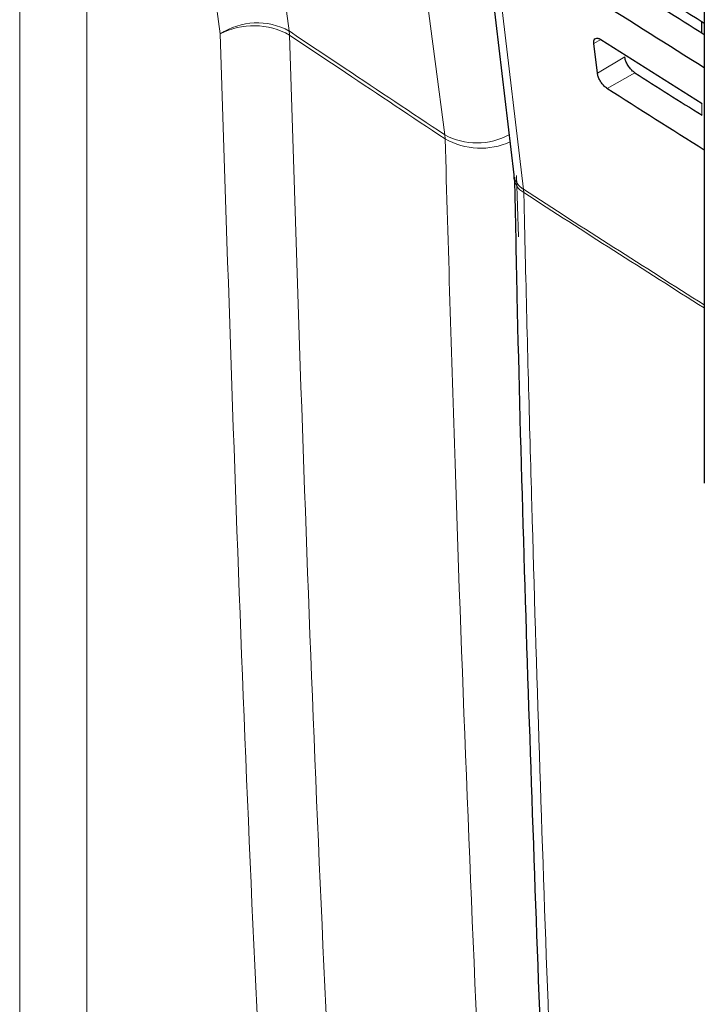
# Paper-space layout 'Blatt2' of a CAD drawing. Header units: millimetres. Extents: x 5 to 418, y 2 to 292.
# Tile 9 of 61: x 106.46 to 115.25, y 141.49 to 154.14. Entities that reach past the tile are written whole.
import ezdxf

# ---------------------------------------------------------------- set-up
doc = ezdxf.new("R2010")
doc.units = ezdxf.units.MM

psp = doc.layouts.new('Blatt2')

# ---------------------------------------------------------------- linework, layer by layer
at = {"color": 7, "linetype": 'Continuous', "lineweight": 18}
for p, q in [((106.456, 124.008), (106.456, 166.63)), ((107.316, 166.617), (107.316, 123.995)), ((115.246, 154.099), (115.246, 153.953)), ((113.919, 153.889), (113.828, 153.835)), ((114.226, 153.664), (113.875, 153.454)), ((114.357, 153.461), (113.999, 153.261)), ((115.218, 152.915), (115.218, 153.065)), ((111.919, 152.611), (111.915, 152.664)), ((112.836, 152.142), (112.86, 151.355)), ((112.93, 151.922), (112.927, 151.963))]:
    psp.add_line(p, q, dxfattribs=at)
at = {"color": 7, "linetype": 'Continuous', "lineweight": 25}
for p, q in [((111.208, 165.572), (112.801, 152.148)), ((115.248, 165.266), (115.248, 148.186)), ((115.21, 154.122), (115.21, 153.976)), ((113.875, 153.454), (113.828, 153.835))]:
    psp.add_line(p, q, dxfattribs=at)
at = {"color": 7, "linetype": 'Continuous', "lineweight": 18, "flags": 128}
for points in [[(108.088, 167.481), (108.216, 166.537), (108.728, 162.759), (109.24, 158.982), (109.916, 153.998)], [(109.031, 153.961), (108.592, 157.203), (108.127, 160.634), (107.429, 165.78), (107.316, 166.617)], [(111.915, 152.664), (111.791, 153.606), (111.294, 157.373), (110.798, 161.14), (110.143, 166.112)], [(111.334, 165.386), (111.423, 164.634), (111.78, 161.626), (112.927, 151.963)]]:
    psp.add_lwpolyline(points, dxfattribs=at)
at = {"color": 7, "linetype": 'Continuous', "lineweight": 18}
for centre, radius, start, end in [((109.505, 153.248), 0.855, 61.2556, 123.5737), ((109.462, 153.135), 0.931, 60.5079, 117.5428), ((109.432, 153.934), 0.488, 1.2958, 7.4727), ((112.326, 153.415), 0.856, 241.2737, 299.3017), ((112.377, 153.429), 0.937, 240.7485, 293.8884), ((113.06, 152.189), 0.262, 188.8721, 239.5969), ((113.045, 152.135), 0.243, 184.064, 241.5526), ((230.443, 333.16), 215.968, 237.03446, 237.76528), ((230.38, 333.015), 215.846, 237.03406, 237.76451)]:
    psp.add_arc(centre, radius, start, end, dxfattribs=at)
at = {"color": 7, "linetype": 'Continuous', "lineweight": 25}
for centre, major_axis, ratio, start_param, end_param in [((298.31, 254.995), (248.888, 3.83), 0.587275, 3.868213, 3.876956), ((297.491, 246.789), (247.118, -3.671), 0.567125, 3.885318, 3.891522), ((297.49, 246.788), (247.622, -3.679), 0.567125, 3.88542, 3.893756), ((298.31, 253.77), (248.688, 3.827), 0.587275, 3.868173, 3.875914), ((297.491, 245.564), (246.917, -3.668), 0.567125, 3.885277, 3.890463), ((297.49, 245.564), (247.422, -3.676), 0.567125, 3.885379, 3.892872)]:
    psp.add_ellipse(centre, major_axis=major_axis, ratio=ratio, start_param=start_param, end_param=end_param, dxfattribs=at)
at = {"color": 7, "linetype": 'Continuous', "lineweight": 18}
for points, knots in [([(109.916, 153.998), (110.156, 153.837), (110.821, 153.392), (111.488, 152.948), (111.915, 152.664)], [0, 0, 0, 0, 0.3608435, 1, 1, 1, 1]), ([(110.459, 125.448), (110.202, 129.273), (109.758, 135.902), (109.306, 145.421), (109.123, 151.121), (109.031, 153.961)], [0, 0, 0, 0, 0.406337, 0.704191, 1, 1, 1, 1]), ([(109.92, 153.945), (110.011, 151.108), (110.194, 145.413), (110.645, 135.901), (111.09, 129.278), (111.346, 125.455)], [0, 0, 0, 0, 0.295808, 0.593663, 1, 1, 1, 1]), ([(111.919, 152.611), (111.492, 152.895), (110.825, 153.339), (110.16, 153.785), (109.92, 153.945)], [0, 0, 0, 0, 0.63918, 1, 1, 1, 1]), ([(113.058, 127.778), (112.981, 128.995), (112.728, 133.018), (112.371, 139.893), (112.084, 146.965), (111.96, 151.219), (111.919, 152.611)], [0, 0, 0, 0, 0.148542, 0.49104, 0.833505, 1, 1, 1, 1]), ([(112.93, 151.922), (112.936, 151.654), (112.967, 150.313), (113.115, 144.695), (113.404, 136.729), (113.773, 129.911), (113.914, 127.293)], [0, 0, 0, 0, 0.032288, 0.161438, 0.678067, 1, 1, 1, 1])]:
    psp.add_open_spline(points, degree=3, knots=knots, dxfattribs=at)
at = {"color": 7, "linetype": 'Continuous', "lineweight": 25}
for points, knots in [([(113.828, 153.835), (113.828, 153.841), (113.826, 153.861), (113.833, 153.888), (113.852, 153.906), (113.881, 153.907), (113.906, 153.897), (113.92, 153.889), (113.921, 153.888)], [0, 0, 0, 0, 0.108574, 0.325646, 0.543303, 0.76035, 0.97561, 1, 1, 1, 1]), ([(114.357, 153.461), (114.35, 153.465), (114.331, 153.479), (114.298, 153.511), (114.264, 153.558), (114.239, 153.609), (114.229, 153.644), (114.226, 153.661), (114.226, 153.664)], [0, 0, 0, 0, 0.110414, 0.322446, 0.533936, 0.745989, 0.95973, 1, 1, 1, 1]), ([(113.999, 153.261), (113.993, 153.265), (113.975, 153.278), (113.944, 153.308), (113.912, 153.352), (113.888, 153.4), (113.878, 153.434), (113.875, 153.451), (113.875, 153.454)], [0, 0, 0, 0, 0.104817, 0.316872, 0.528361, 0.740382, 0.954071, 1, 1, 1, 1]), ([(112.8, 152.145), (112.801, 152.141), (112.803, 152.131), (112.803, 152.112), (112.803, 152.1)], [0, 0, 0, 0, 0.36939, 1, 1, 1, 1]), ([(112.81, 152.118), (112.82, 151.608), (112.872, 148.999), (113.019, 144.324), (113.253, 138.095), (113.511, 132.482), (113.712, 128.961), (113.797, 127.49)], [0, 0, 0, 0, 0.061225, 0.313593, 0.566097, 0.818699, 1, 1, 1, 1])]:
    psp.add_open_spline(points, degree=3, knots=knots, dxfattribs=at)

doc.saveas('drawing.dxf')
